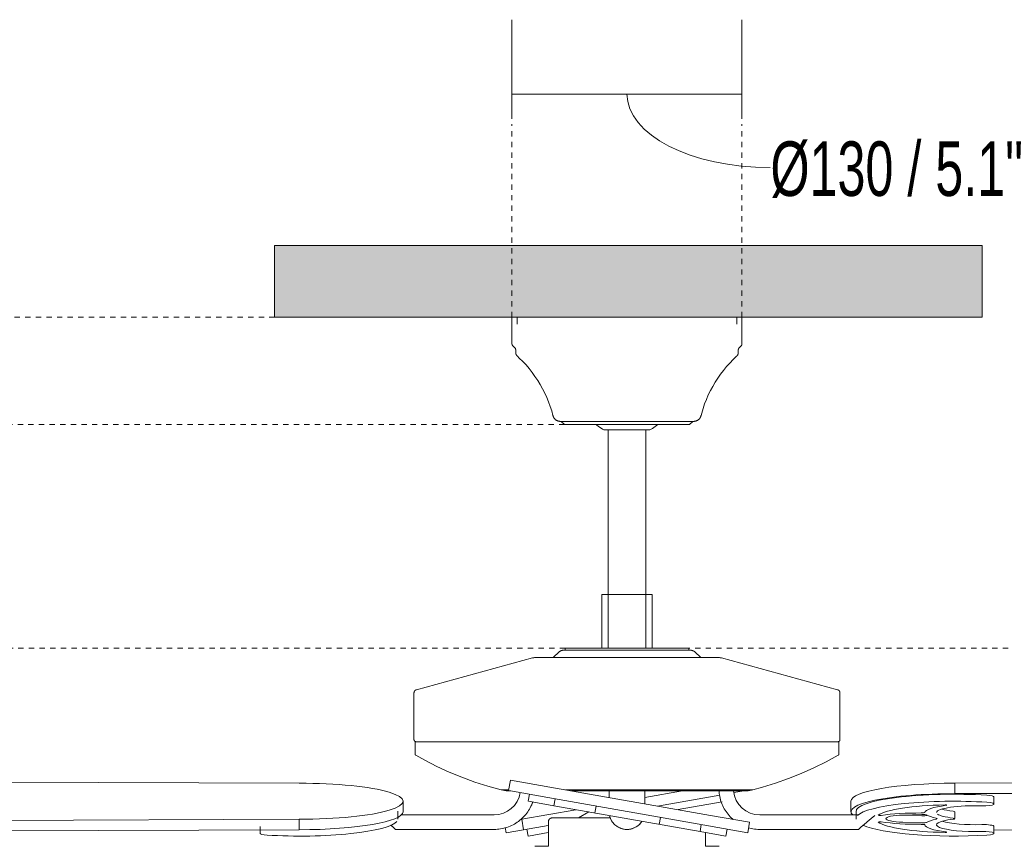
# Model space of a CAD drawing. Header units: millimetres. Extents: x 5694 to 11022, y -2894 to 7544.
# Tile 31 of 33: x 6251 to 6807, y 1701 to 2168. Entities that reach past the tile are written whole.
import ezdxf

# ---------------------------------------------------------------- set-up
doc = ezdxf.new("R2010")
doc.units = ezdxf.units.MM
doc.linetypes.add('Dash', pattern=[6, 3, -3])
doc.layers.add('A-ANNO-DIMS', color=7, linetype='Dash', lineweight=9, true_color=0xd2d2d2)
for name, color, linetype, lineweight in [('A-ANNO-DIMS-14', 7, 'Continuous', 9), ('A-CLNG', 7, 'Continuous', 9), ('E-LITE-EQPM', 7, 'Continuous', 20)]:
    doc.layers.add(name, color=color, linetype=linetype, lineweight=lineweight)
doc.styles.add('Arial Narrow', font='ARIALN.TTF', dxfattribs={"height": 30.8})
doc.dimstyles.new('FARO_-_2_2mm_Arial_Narrow_mm_Inch_Left', dxfattribs={"dimscale": 304.8, "dimtxt": 31.521674, "dimasz": 0, "dimexe": 0.137795, "dimexo": 0.0625, "dimgap": 0.022966, "dimtad": 1, "dimdec": 0, "dimzin": 0, "dimdsep": 46, "dimtxsty": 'Arial Narrow', "dimblk1": 'NONE', "dimblk2": 'NONE', "dimsah": 1, "dimcen": 0.09, "dimadec": 0, "dimazin": 0, "dimtfac": 1, "dimtdec": 4, "dimtix": 1, "dimtmove": 1, "dimatfit": 3, "dimfxl": 0.045932, "dimfxlon": 1, "dimtvp": 1, "dimtolj": 1, "dimtzin": 0, "dimarcsym": 2})

# ---------------------------------------------------------------- blocks, each defined once
blk = doc.blocks.new('33711 - 33711 YAKARTA Old gold ceiling fan-527636-Alzado_PDF')
at = {"layer": 'E-LITE-EQPM'}
for p, q in [((6529.11, 2000), (6529.11, 1984.84)), ((6532.11, 2000), (6532.11, 1996)), ((6656.11, 1996), (6656.11, 2000)), ((6659.11, 1984.84), (6659.11, 2000)), ((6529.48, 1983.95), (6530.7, 1982.72)), ((6531.2, 1981.52), (6531.2, 1980.04)), ((6657.02, 1980.04), (6657.02, 1981.52)), ((6657.52, 1982.72), (6658.74, 1983.95)), ((6556.99, 1941.1), (6558.73, 1939.36)), ((6558.73, 1939.36), (6629.48, 1939.36)), ((6629.48, 1939.36), (6631.23, 1941.1)), ((6581.11, 1936.3), (6607.11, 1936.3)), ((6583.48, 1936.3), (6583.48, 1812.89)), ((6604.74, 1812.89), (6604.74, 1936.3)), ((6579.9, 1843.31), (6579.9, 1812.89)), ((6608.31, 1843.31), (6579.9, 1843.31)), ((6608.31, 1812.89), (6608.31, 1843.31)), ((6555.68, 1810.77), (6552.33, 1807.73)), ((6559.24, 1812.89), (6559.24, 1811.74)), ((6559.24, 1812.89), (6628.98, 1812.89)), ((6628.98, 1811.74), (6628.98, 1812.89)), ((6635.89, 1807.73), (6632.54, 1810.77)), ((6540.75, 1807.38), (6475.09, 1789.44)), ((6713.13, 1789.44), (6647.47, 1807.38)), ((6473.72, 1787.66), (6473.72, 1761.27)), ((6714.5, 1761.27), (6714.5, 1787.66)), ((6474.3, 1760.09), (6474.3, 1753.25)), ((6474.3, 1760.09), (6713.92, 1760.09)), ((6713.92, 1753.25), (6713.92, 1760.09)), ((6408.82, 1736.63), (5963.5, 1738.35)), ((6528.26, 1738.35), (6527.22, 1732.45)), ((6528.27, 1738.35), (6550.44, 1734.44)), ((6779.4, 1736.63), (7224.72, 1738.35)), ((6779.4, 1730.72), (6779.4, 1736.63)), ((6522.94, 1732.86), (6527.17, 1732.86)), ((6549.4, 1728.54), (6527.23, 1732.44)), ((6528.25, 1732.25), (6527.51, 1732.25)), ((6527.51, 1732.25), (6528.08, 1732.25)), ((6550.44, 1734.44), (6641.25, 1718.43)), ((6559.4, 1732.86), (6665.28, 1732.86)), ((6660.71, 1732.25), (6562.82, 1732.25)), ((6584.11, 1732.24), (6584.11, 1728.46)), ((6604.11, 1724.91), (6604.11, 1732.24)), ((6604.13, 1728.51), (6625.41, 1732.26)), ((6660.14, 1732.29), (6654.54, 1731.31)), ((6660.14, 1732.25), (6660.71, 1732.25)), ((7224.72, 1732.44), (6779.4, 1730.72)), ((6467.51, 1720.53), (6467.51, 1726.44)), ((6538.95, 1730.38), (6538.25, 1726.44)), ((6541.42, 1725.88), (6538.39, 1726.42)), ((6541.42, 1725.88), (6552.83, 1723.87)), ((6640.21, 1712.52), (6549.4, 1728.54)), ((6552.83, 1723.87), (6553.52, 1727.81)), ((6646.52, 1729.89), (6611.42, 1723.7)), ((6647.88, 1726.07), (6623.08, 1721.7)), ((6720.71, 1726.44), (6720.71, 1720.53)), ((6801.54, 1724.91), (6801.54, 1728.84)), ((6464.59, 1716.83), (6464.59, 1720.77)), ((6464.59, 1716.35), (6464.59, 1720.29)), ((6534.58, 1716.25), (6565.27, 1721.66)), ((6552.72, 1723.89), (6592.44, 1716.88)), ((6572.62, 1720.38), (6566.75, 1717.05)), ((6576.6, 1723.74), (6575.9, 1719.8)), ((6723.63, 1720.77), (6723.63, 1716.83)), ((6723.63, 1720.29), (6723.63, 1716.35)), ((6723.65, 1718.67), (6723.65, 1720.53)), ((6779.33, 1716.59), (6779.33, 1720.53)), ((5963.5, 1714.52), (6408.82, 1716.25)), ((6408.82, 1710.34), (6408.82, 1716.25)), ((6466.4, 1718.67), (6518.99, 1718.67)), ((6533.91, 1716.13), (6534.58, 1716.25)), ((6534.58, 1716.25), (6535.62, 1710.34)), ((6535.62, 1710.34), (6534.58, 1716.25)), ((6549.67, 1714.81), (6549.67, 1700.97)), ((6595.78, 1716.3), (6592.44, 1716.88)), ((6635.5, 1709.29), (6595.78, 1716.3)), ((6602.53, 1714.94), (6602.38, 1714.73)), ((6612.32, 1713.38), (6613.01, 1717.32)), ((6641.25, 1718.43), (6663.42, 1714.52)), ((6662.39, 1708.61), (6663.43, 1714.52)), ((6669.23, 1718.67), (6724.64, 1718.67)), ((6750.1, 1718.61), (6760.81, 1718.95)), ((6750.1, 1718.5), (6760.81, 1718.17)), ((6750.1, 1714.57), (6760.81, 1714.23)), ((6408.82, 1710.34), (5963.5, 1708.61)), ((6386.68, 1712.21), (6386.68, 1708.27)), ((6463.34, 1710.5), (6518.99, 1710.5)), ((6525.32, 1711.52), (6525.83, 1708.61)), ((6535.62, 1710.34), (6525.84, 1708.61)), ((6549.6, 1712.8), (6535.62, 1710.34)), ((6537.56, 1710.68), (6538.25, 1706.74)), ((6549.56, 1708.73), (6538.52, 1706.79)), ((6636.09, 1713.25), (6635.39, 1709.31)), ((6646.8, 1707.3), (6635.39, 1709.31)), ((6638.55, 1700.97), (6638.55, 1708.76)), ((6662.38, 1708.61), (6640.21, 1712.52)), ((6649.97, 1706.74), (6650.66, 1710.68)), ((6669.23, 1710.5), (6724.88, 1710.5)), ((6801.54, 1708.27), (6801.54, 1712.21)), ((6801.54, 1710.25), (7224.72, 1708.61)), ((6649.83, 1706.76), (6646.8, 1707.3)), ((6549.67, 1700.97), (6542.02, 1700.97)), ((6646.2, 1700.97), (6638.55, 1700.97))]:
    blk.add_line(p, q, dxfattribs=at)
at = {"layer": 'E-LITE-EQPM', "flags": 128}
for points in [[(6529.48, 1983.95), (6529.44, 1983.98), (6529.41, 1984.02), (6529.38, 1984.06), (6529.35, 1984.1), (6529.32, 1984.14), (6529.29, 1984.18), (6529.27, 1984.23), (6529.24, 1984.27), (6529.22, 1984.32), (6529.2, 1984.36), (6529.18, 1984.41), (6529.17, 1984.46), (6529.15, 1984.51), (6529.14, 1984.56), (6529.13, 1984.61), (6529.12, 1984.66), (6529.12, 1984.71), (6529.11, 1984.76), (6529.11, 1984.81), (6529.11, 1984.84)], [(6531.2, 1981.52), (6531.2, 1981.59), (6531.19, 1981.66), (6531.19, 1981.72), (6531.18, 1981.79), (6531.17, 1981.86), (6531.15, 1981.92), (6531.13, 1981.99), (6531.11, 1982.06), (6531.09, 1982.12), (6531.07, 1982.18), (6531.04, 1982.25), (6531.01, 1982.31), (6530.97, 1982.37), (6530.94, 1982.42), (6530.9, 1982.48), (6530.86, 1982.54), (6530.82, 1982.59), (6530.78, 1982.64), (6530.73, 1982.69), (6530.7, 1982.72)], [(6657.52, 1982.72), (6657.47, 1982.68), (6657.42, 1982.62), (6657.38, 1982.57), (6657.34, 1982.52), (6657.3, 1982.46), (6657.27, 1982.4), (6657.23, 1982.34), (6657.2, 1982.28), (6657.17, 1982.22), (6657.14, 1982.16), (6657.12, 1982.1), (6657.1, 1982.03), (6657.08, 1981.97), (6657.06, 1981.9), (6657.05, 1981.83), (6657.04, 1981.77), (6657.03, 1981.7), (6657.02, 1981.63), (6657.02, 1981.56), (6657.02, 1981.52)], [(6659.11, 1984.84), (6659.11, 1984.79), (6659.11, 1984.74), (6659.1, 1984.69), (6659.09, 1984.64), (6659.08, 1984.59), (6659.07, 1984.54), (6659.06, 1984.49), (6659.04, 1984.44), (6659.03, 1984.39), (6659.01, 1984.35), (6658.99, 1984.3), (6658.97, 1984.26), (6658.94, 1984.21), (6658.92, 1984.17), (6658.89, 1984.13), (6658.86, 1984.09), (6658.83, 1984.05), (6658.8, 1984.01), (6658.76, 1983.97), (6658.74, 1983.95)], [(6532.15, 1977.89), (6532.06, 1977.97), (6531.98, 1978.05), (6531.9, 1978.14), (6531.83, 1978.23), (6531.76, 1978.32), (6531.69, 1978.42), (6531.63, 1978.52), (6531.57, 1978.62), (6531.52, 1978.72), (6531.47, 1978.82), (6531.42, 1978.93), (6531.38, 1979.04), (6531.34, 1979.15), (6531.31, 1979.26), (6531.28, 1979.37), (6531.25, 1979.49), (6531.23, 1979.6), (6531.22, 1979.72), (6531.21, 1979.83), (6531.2, 1979.95), (6531.2, 1980.04)], [(6552.26, 1944.33), (6551.54, 1946.96), (6550.71, 1949.56), (6549.78, 1952.12), (6548.74, 1954.64), (6547.61, 1957.12), (6546.37, 1959.56), (6545.05, 1961.94), (6543.62, 1964.27), (6542.11, 1966.54), (6540.5, 1968.74), (6538.81, 1970.88), (6537.03, 1972.95), (6535.18, 1974.95), (6533.24, 1976.87), (6532.15, 1977.89)], [(6656.07, 1977.89), (6654.09, 1976.01), (6652.19, 1974.06), (6650.37, 1972.02), (6648.63, 1969.92), (6646.98, 1967.75), (6645.42, 1965.52), (6643.94, 1963.22), (6642.56, 1960.87), (6641.27, 1958.46), (6640.08, 1956.01), (6639, 1953.51), (6638.01, 1950.96), (6637.12, 1948.38), (6636.34, 1945.77), (6635.95, 1944.33)], [(6657.02, 1980.04), (6657.02, 1979.92), (6657.01, 1979.81), (6657, 1979.69), (6656.98, 1979.58), (6656.96, 1979.46), (6656.93, 1979.35), (6656.9, 1979.24), (6656.87, 1979.12), (6656.83, 1979.01), (6656.79, 1978.91), (6656.74, 1978.8), (6656.69, 1978.7), (6656.63, 1978.59), (6656.57, 1978.49), (6656.51, 1978.4), (6656.44, 1978.3), (6656.37, 1978.21), (6656.3, 1978.12), (6656.22, 1978.04), (6656.14, 1977.95), (6656.07, 1977.89)], [(6556.42, 1941.1), (6556.25, 1941.1), (6556.07, 1941.11), (6555.9, 1941.13), (6555.73, 1941.15), (6555.57, 1941.18), (6555.4, 1941.22), (6555.23, 1941.27), (6555.07, 1941.32), (6554.91, 1941.37), (6554.75, 1941.44), (6554.59, 1941.51), (6554.44, 1941.58), (6554.29, 1941.67), (6554.14, 1941.75), (6554, 1941.85), (6553.86, 1941.95), (6553.72, 1942.05), (6553.59, 1942.16), (6553.47, 1942.28), (6553.34, 1942.4), (6553.23, 1942.52), (6553.11, 1942.65), (6553.01, 1942.79), (6552.91, 1942.93), (6552.81, 1943.07), (6552.72, 1943.21), (6552.64, 1943.36), (6552.56, 1943.52), (6552.49, 1943.67), (6552.42, 1943.83), (6552.36, 1943.99), (6552.31, 1944.15), (6552.27, 1944.32), (6552.26, 1944.33)], [(6635.95, 1944.33), (6635.91, 1944.16), (6635.86, 1944), (6635.8, 1943.84), (6635.73, 1943.68), (6635.66, 1943.52), (6635.58, 1943.37), (6635.5, 1943.22), (6635.41, 1943.07), (6635.32, 1942.93), (6635.21, 1942.79), (6635.11, 1942.66), (6635, 1942.53), (6634.88, 1942.4), (6634.76, 1942.28), (6634.63, 1942.17), (6634.5, 1942.06), (6634.37, 1941.95), (6634.23, 1941.85), (6634.08, 1941.76), (6633.94, 1941.67), (6633.79, 1941.59), (6633.63, 1941.51), (6633.48, 1941.44), (6633.32, 1941.38), (6633.16, 1941.32), (6632.99, 1941.27), (6632.83, 1941.22), (6632.66, 1941.19), (6632.49, 1941.16), (6632.32, 1941.13), (6632.15, 1941.11), (6631.98, 1941.1), (6631.81, 1941.1), (6631.8, 1941.1)], [(6556.42, 1941.1), (6556.45, 1941.1), (6556.54, 1941.1), (6556.69, 1941.1), (6556.9, 1941.1), (6557.17, 1941.1), (6557.5, 1941.1), (6557.88, 1941.1), (6558.33, 1941.1), (6558.83, 1941.1), (6559.39, 1941.1), (6560.01, 1941.1), (6560.68, 1941.1), (6561.4, 1941.1), (6562.17, 1941.1), (6563, 1941.1), (6563.88, 1941.1), (6564.8, 1941.1), (6565.77, 1941.1), (6566.79, 1941.1), (6567.85, 1941.1), (6568.95, 1941.1), (6570.09, 1941.1), (6571.27, 1941.1), (6572.49, 1941.1), (6573.74, 1941.1), (6575.03, 1941.1), (6576.34, 1941.1), (6577.69, 1941.1), (6579.06, 1941.1), (6580.45, 1941.1), (6581.87, 1941.1), (6583.3, 1941.1), (6584.75, 1941.1), (6586.22, 1941.1), (6587.7, 1941.1), (6589.19, 1941.1), (6590.69, 1941.1), (6592.2, 1941.1), (6593.7, 1941.1), (6595.21, 1941.1), (6596.72, 1941.1), (6598.22, 1941.1), (6599.71, 1941.1), (6601.2, 1941.1), (6602.67, 1941.1), (6604.13, 1941.1), (6605.58, 1941.1), (6607.01, 1941.1), (6608.41, 1941.1), (6609.79, 1941.1), (6611.15, 1941.1), (6612.48, 1941.1), (6613.78, 1941.1), (6615.05, 1941.1), (6616.29, 1941.1), (6617.49, 1941.1), (6618.66, 1941.1), (6619.78, 1941.1), (6620.86, 1941.1), (6621.9, 1941.1), (6622.9, 1941.1), (6623.85, 1941.1), (6624.75, 1941.1), (6625.6, 1941.1), (6626.41, 1941.1), (6627.16, 1941.1), (6627.86, 1941.1), (6628.5, 1941.1), (6629.09, 1941.1), (6629.62, 1941.1), (6630.1, 1941.1), (6630.52, 1941.1), (6630.88, 1941.1), (6631.18, 1941.1), (6631.42, 1941.1), (6631.61, 1941.1), (6631.73, 1941.1), (6631.79, 1941.1), (6631.8, 1941.1)], [(6559.13, 1941.1), (6558.59, 1941.1), (6558.12, 1941.1), (6557.7, 1941.1), (6557.34, 1941.1), (6557.04, 1941.1), (6556.79, 1941.1), (6556.61, 1941.1), (6556.49, 1941.1), (6556.43, 1941.1), (6556.42, 1941.1)], [(6581.11, 1936.3), (6580.27, 1936.78), (6579.45, 1937.29), (6578.66, 1937.83), (6577.88, 1938.41), (6577.13, 1939.02), (6576.75, 1939.36)], [(6611.48, 1939.36), (6610.85, 1938.82), (6610.09, 1938.23), (6609.31, 1937.66), (6608.51, 1937.13), (6607.68, 1936.62), (6607.11, 1936.3)], [(6631.8, 1941.1), (6631.77, 1941.1), (6631.68, 1941.1), (6631.53, 1941.1), (6631.32, 1941.1), (6631.05, 1941.1), (6630.72, 1941.1), (6630.33, 1941.1), (6629.89, 1941.1), (6629.39, 1941.1), (6629.06, 1941.1)], [(6555.68, 1810.77), (6555.79, 1810.87), (6555.91, 1810.97), (6556.03, 1811.05), (6556.15, 1811.14), (6556.28, 1811.22), (6556.41, 1811.29), (6556.54, 1811.36), (6556.67, 1811.42), (6556.81, 1811.48), (6556.95, 1811.53), (6557.09, 1811.58), (6557.24, 1811.62), (6557.38, 1811.66), (6557.53, 1811.69), (6557.67, 1811.71), (6557.82, 1811.73), (6557.97, 1811.74), (6558.12, 1811.74), (6558.19, 1811.74)], [(6630.03, 1811.74), (6630, 1811.74), (6629.92, 1811.74), (6629.77, 1811.74), (6629.57, 1811.74), (6629.32, 1811.74), (6629, 1811.74), (6628.63, 1811.74), (6628.21, 1811.74), (6627.73, 1811.74), (6627.2, 1811.74), (6626.61, 1811.74), (6625.97, 1811.74), (6625.28, 1811.74), (6624.55, 1811.74), (6623.76, 1811.74), (6622.92, 1811.74), (6622.04, 1811.74), (6621.12, 1811.74), (6620.15, 1811.74), (6619.14, 1811.74), (6618.09, 1811.74), (6617, 1811.74), (6615.87, 1811.74), (6614.71, 1811.74), (6613.52, 1811.74), (6612.29, 1811.74), (6611.04, 1811.74), (6609.76, 1811.74), (6608.45, 1811.74), (6607.13, 1811.74), (6605.78, 1811.74), (6604.41, 1811.74), (6603.02, 1811.74), (6601.63, 1811.74), (6600.21, 1811.74), (6598.79, 1811.74), (6597.37, 1811.74), (6595.93, 1811.74), (6594.5, 1811.74), (6593.06, 1811.74), (6591.63, 1811.74), (6590.19, 1811.74), (6588.77, 1811.74), (6587.35, 1811.74), (6585.95, 1811.74), (6584.55, 1811.74), (6583.18, 1811.74), (6581.82, 1811.74), (6580.48, 1811.74), (6579.16, 1811.74), (6577.87, 1811.74), (6576.6, 1811.74), (6575.36, 1811.74), (6574.15, 1811.74), (6572.97, 1811.74), (6571.82, 1811.74), (6570.71, 1811.74), (6569.64, 1811.74), (6568.61, 1811.74), (6567.62, 1811.74), (6566.67, 1811.74), (6565.77, 1811.74), (6564.91, 1811.74), (6564.09, 1811.74), (6563.33, 1811.74), (6562.61, 1811.74), (6561.95, 1811.74), (6561.33, 1811.74), (6560.77, 1811.74), (6560.26, 1811.74), (6559.81, 1811.74), (6559.41, 1811.74), (6559.06, 1811.74), (6558.78, 1811.74), (6558.55, 1811.74), (6558.37, 1811.74), (6558.25, 1811.74), (6558.19, 1811.74), (6558.19, 1811.74)], [(6558.19, 1811.74), (6558.21, 1811.74), (6558.3, 1811.74), (6558.44, 1811.74), (6558.64, 1811.74), (6558.9, 1811.74), (6559.22, 1811.74), (6559.58, 1811.74), (6560.01, 1811.74), (6560.49, 1811.74), (6560.71, 1811.74)], [(6627.45, 1811.74), (6627.96, 1811.74), (6628.41, 1811.74), (6628.81, 1811.74), (6629.15, 1811.74), (6629.44, 1811.74), (6629.67, 1811.74), (6629.85, 1811.74), (6629.96, 1811.74), (6630.02, 1811.74), (6630.03, 1811.74)], [(6630.03, 1811.74), (6630.18, 1811.74), (6630.33, 1811.73), (6630.48, 1811.72), (6630.63, 1811.7), (6630.77, 1811.67), (6630.92, 1811.64), (6631.06, 1811.6), (6631.2, 1811.55), (6631.35, 1811.5), (6631.48, 1811.45), (6631.62, 1811.39), (6631.75, 1811.32), (6631.88, 1811.25), (6632.01, 1811.17), (6632.14, 1811.09), (6632.26, 1811.01), (6632.38, 1810.91), (6632.49, 1810.82), (6632.54, 1810.77)], [(6540.75, 1807.38), (6541.13, 1807.48), (6541.52, 1807.56), (6541.91, 1807.62), (6542.29, 1807.67), (6542.69, 1807.7), (6543.08, 1807.72), (6543.34, 1807.73)], [(6644.88, 1807.73), (6644.84, 1807.73), (6644.72, 1807.73), (6644.51, 1807.73), (6644.23, 1807.73), (6643.87, 1807.73), (6643.42, 1807.73), (6642.9, 1807.73), (6642.3, 1807.73), (6641.62, 1807.73), (6640.87, 1807.73), (6640.04, 1807.73), (6639.14, 1807.73), (6638.17, 1807.73), (6637.12, 1807.73), (6636.01, 1807.73), (6634.83, 1807.73), (6633.59, 1807.73), (6632.28, 1807.73), (6630.91, 1807.73), (6629.48, 1807.73), (6628, 1807.73), (6626.46, 1807.73), (6624.87, 1807.73), (6623.23, 1807.73), (6621.54, 1807.73), (6619.81, 1807.73), (6618.04, 1807.73), (6616.23, 1807.73), (6614.38, 1807.73), (6612.51, 1807.73), (6610.6, 1807.73), (6608.67, 1807.73), (6606.71, 1807.73), (6604.73, 1807.73), (6602.74, 1807.73), (6600.73, 1807.73), (6598.71, 1807.73), (6596.69, 1807.73), (6594.66, 1807.73), (6592.63, 1807.73), (6590.6, 1807.73), (6588.58, 1807.73), (6586.56, 1807.73), (6584.56, 1807.73), (6582.57, 1807.73), (6580.61, 1807.73), (6578.66, 1807.73), (6576.74, 1807.73), (6574.84, 1807.73), (6572.98, 1807.73), (6571.15, 1807.73), (6569.36, 1807.73), (6567.61, 1807.73), (6565.9, 1807.73), (6564.23, 1807.73), (6562.61, 1807.73), (6561.05, 1807.73), (6559.53, 1807.73), (6558.07, 1807.73), (6556.67, 1807.73), (6555.33, 1807.73), (6554.05, 1807.73), (6552.84, 1807.73), (6551.69, 1807.73), (6550.61, 1807.73), (6549.59, 1807.73), (6548.65, 1807.73), (6547.79, 1807.73), (6546.99, 1807.73), (6546.27, 1807.73), (6545.63, 1807.73), (6545.07, 1807.73), (6544.58, 1807.73), (6544.17, 1807.73), (6543.85, 1807.73), (6543.6, 1807.73), (6543.44, 1807.73), (6543.35, 1807.73), (6543.34, 1807.73)], [(6543.34, 1807.73), (6543.38, 1807.73), (6543.5, 1807.73), (6543.71, 1807.73), (6543.99, 1807.73), (6544.35, 1807.73), (6544.8, 1807.73), (6545.32, 1807.73), (6545.92, 1807.73), (6546.59, 1807.73), (6547.35, 1807.73)], [(6640.88, 1807.73), (6641.23, 1807.73), (6641.94, 1807.73), (6642.59, 1807.73), (6643.15, 1807.73), (6643.64, 1807.73), (6644.04, 1807.73), (6644.37, 1807.73), (6644.62, 1807.73), (6644.78, 1807.73), (6644.87, 1807.73), (6644.88, 1807.73)], [(6644.88, 1807.73), (6645.27, 1807.72), (6645.66, 1807.69), (6646.05, 1807.66), (6646.44, 1807.6), (6646.83, 1807.53), (6647.21, 1807.44), (6647.47, 1807.38)], [(6473.72, 1787.66), (6473.72, 1787.73), (6473.73, 1787.81), (6473.74, 1787.88), (6473.75, 1787.95), (6473.76, 1788.02), (6473.78, 1788.1), (6473.79, 1788.17), (6473.82, 1788.24), (6473.84, 1788.31), (6473.87, 1788.38), (6473.9, 1788.45), (6473.93, 1788.51), (6473.97, 1788.58), (6474.01, 1788.64), (6474.05, 1788.7), (6474.09, 1788.76), (6474.13, 1788.82), (6474.18, 1788.88), (6474.23, 1788.93), (6474.28, 1788.99), (6474.34, 1789.04), (6474.39, 1789.08), (6474.45, 1789.13), (6474.51, 1789.17), (6474.57, 1789.21), (6474.64, 1789.25), (6474.7, 1789.29), (6474.77, 1789.32), (6474.83, 1789.35), (6474.9, 1789.38), (6474.97, 1789.41), (6475.04, 1789.43), (6475.09, 1789.44)], [(6713.13, 1789.44), (6713.2, 1789.42), (6713.27, 1789.4), (6713.34, 1789.37), (6713.41, 1789.34), (6713.48, 1789.31), (6713.54, 1789.28), (6713.61, 1789.24), (6713.67, 1789.2), (6713.73, 1789.16), (6713.79, 1789.11), (6713.85, 1789.07), (6713.9, 1789.02), (6713.95, 1788.96), (6714.01, 1788.91), (6714.06, 1788.86), (6714.1, 1788.8), (6714.15, 1788.74), (6714.19, 1788.68), (6714.23, 1788.62), (6714.27, 1788.55), (6714.3, 1788.49), (6714.33, 1788.42), (6714.36, 1788.35), (6714.39, 1788.28), (6714.41, 1788.21), (6714.43, 1788.14), (6714.45, 1788.07), (6714.46, 1788), (6714.48, 1787.92), (6714.49, 1787.85), (6714.49, 1787.78), (6714.49, 1787.7), (6714.5, 1787.66)], [(6474.9, 1760.09), (6474.85, 1760.09), (6474.81, 1760.09), (6474.76, 1760.1), (6474.71, 1760.1), (6474.67, 1760.11), (6474.62, 1760.12), (6474.58, 1760.13), (6474.53, 1760.15), (6474.49, 1760.16), (6474.44, 1760.18), (6474.4, 1760.2), (6474.36, 1760.22), (6474.32, 1760.24), (6474.28, 1760.27), (6474.24, 1760.29), (6474.2, 1760.32), (6474.16, 1760.35), (6474.12, 1760.38), (6474.09, 1760.41), (6474.06, 1760.45), (6474.02, 1760.48), (6473.99, 1760.52), (6473.96, 1760.55), (6473.94, 1760.59), (6473.91, 1760.63), (6473.89, 1760.67), (6473.86, 1760.71), (6473.84, 1760.75), (6473.82, 1760.8), (6473.8, 1760.84), (6473.79, 1760.88), (6473.77, 1760.93), (6473.76, 1760.97), (6473.75, 1761.02), (6473.74, 1761.07), (6473.73, 1761.11), (6473.73, 1761.16), (6473.72, 1761.21), (6473.72, 1761.25), (6473.72, 1761.27)], [(6474.9, 1760.09), (6475, 1760.09), (6475.28, 1760.09), (6475.76, 1760.09), (6476.42, 1760.09), (6477.28, 1760.09), (6478.32, 1760.09), (6479.54, 1760.09), (6480.95, 1760.09), (6482.54, 1760.09), (6484.31, 1760.09), (6486.26, 1760.09), (6488.37, 1760.09), (6490.66, 1760.09), (6493.11, 1760.09), (6495.72, 1760.09), (6498.49, 1760.09), (6501.42, 1760.09), (6504.49, 1760.09), (6507.7, 1760.09), (6511.06, 1760.09), (6514.54, 1760.09), (6518.16, 1760.09), (6521.89, 1760.09), (6525.74, 1760.09), (6529.7, 1760.09), (6533.76, 1760.09), (6537.92, 1760.09), (6542.17, 1760.09), (6546.5, 1760.09), (6550.91, 1760.09), (6555.39, 1760.09), (6559.93, 1760.09), (6564.52, 1760.09), (6569.17, 1760.09), (6573.85, 1760.09), (6578.56, 1760.09), (6583.3, 1760.09), (6588.06, 1760.09), (6592.82, 1760.09), (6597.59, 1760.09), (6602.35, 1760.09), (6607.1, 1760.09), (6611.83, 1760.09), (6616.53, 1760.09), (6621.19, 1760.09), (6625.81, 1760.09), (6630.38, 1760.09), (6634.9, 1760.09), (6639.34, 1760.09), (6643.72, 1760.09), (6648.01, 1760.09), (6652.22, 1760.09), (6656.34, 1760.09), (6660.35, 1760.09), (6664.26, 1760.09), (6668.06, 1760.09), (6671.74, 1760.09), (6675.3, 1760.09), (6678.72, 1760.09), (6682.01, 1760.09), (6685.16, 1760.09), (6688.17, 1760.09), (6691.02, 1760.09), (6693.72, 1760.09), (6696.26, 1760.09), (6698.63, 1760.09), (6700.84, 1760.09), (6702.88, 1760.09), (6704.74, 1760.09), (6706.43, 1760.09), (6707.94, 1760.09), (6709.26, 1760.09), (6710.4, 1760.09), (6711.36, 1760.09), (6712.12, 1760.09), (6712.7, 1760.09), (6713.09, 1760.09), (6713.29, 1760.09), (6713.32, 1760.09)], [(6476.09, 1760.09), (6475.52, 1760.09), (6475.13, 1760.09), (6474.93, 1760.09), (6474.9, 1760.09)], [(6713.32, 1760.09), (6713.22, 1760.09), (6712.94, 1760.09), (6712.46, 1760.09), (6712.01, 1760.09)], [(6714.5, 1761.27), (6714.49, 1761.22), (6714.49, 1761.17), (6714.49, 1761.13), (6714.48, 1761.08), (6714.47, 1761.03), (6714.46, 1760.99), (6714.45, 1760.94), (6714.44, 1760.9), (6714.42, 1760.85), (6714.4, 1760.81), (6714.38, 1760.77), (6714.36, 1760.72), (6714.34, 1760.68), (6714.32, 1760.64), (6714.29, 1760.6), (6714.26, 1760.56), (6714.23, 1760.53), (6714.2, 1760.49), (6714.17, 1760.46), (6714.14, 1760.42), (6714.1, 1760.39), (6714.07, 1760.36), (6714.03, 1760.33), (6713.99, 1760.3), (6713.95, 1760.28), (6713.91, 1760.25), (6713.87, 1760.23), (6713.83, 1760.21), (6713.79, 1760.19), (6713.74, 1760.17), (6713.7, 1760.15), (6713.65, 1760.14), (6713.61, 1760.13), (6713.56, 1760.11), (6713.52, 1760.11), (6713.47, 1760.1), (6713.42, 1760.09), (6713.38, 1760.09), (6713.33, 1760.09), (6713.32, 1760.09)], [(6474.8, 1752.38), (6474.77, 1752.4), (6474.74, 1752.42), (6474.7, 1752.44), (6474.67, 1752.47), (6474.64, 1752.5), (6474.61, 1752.52), (6474.58, 1752.55), (6474.55, 1752.58), (6474.53, 1752.61), (6474.5, 1752.64), (6474.48, 1752.67), (6474.46, 1752.71), (6474.44, 1752.74), (6474.42, 1752.78), (6474.4, 1752.81), (6474.38, 1752.85), (6474.37, 1752.89), (6474.35, 1752.93), (6474.34, 1752.96), (6474.33, 1753), (6474.32, 1753.04), (6474.31, 1753.08), (6474.31, 1753.12), (6474.3, 1753.16), (6474.3, 1753.2), (6474.3, 1753.24), (6474.3, 1753.25)], [(6713.92, 1753.25), (6713.92, 1753.21), (6713.92, 1753.17), (6713.91, 1753.13), (6713.91, 1753.09), (6713.9, 1753.05), (6713.89, 1753.01), (6713.88, 1752.97), (6713.87, 1752.94), (6713.86, 1752.9), (6713.84, 1752.86), (6713.83, 1752.82), (6713.81, 1752.79), (6713.79, 1752.75), (6713.77, 1752.72), (6713.75, 1752.68), (6713.72, 1752.65), (6713.7, 1752.62), (6713.67, 1752.59), (6713.64, 1752.56), (6713.62, 1752.53), (6713.59, 1752.5), (6713.56, 1752.48), (6713.52, 1752.45), (6713.49, 1752.43), (6713.46, 1752.4), (6713.42, 1752.38), (6713.41, 1752.38)], [(6522.94, 1732.86), (6515.48, 1734.93), (6508.11, 1737.29), (6500.84, 1739.95), (6493.69, 1742.9), (6486.65, 1746.13), (6479.76, 1749.64), (6474.8, 1752.38)], [(6713.41, 1752.38), (6706.62, 1748.67), (6699.69, 1745.23), (6692.62, 1742.08), (6685.43, 1739.21), (6678.14, 1736.63), (6670.74, 1734.34), (6665.28, 1732.86)], [(6527.51, 1732.25), (6526.63, 1732.29), (6525.76, 1732.37), (6524.89, 1732.48), (6524.02, 1732.63), (6523.17, 1732.81), (6522.94, 1732.86)], [(6646.1, 1732.28), (6646.13, 1731.82), (6646.22, 1730.9), (6646.35, 1729.98), (6646.52, 1729.07), (6646.72, 1728.16), (6646.96, 1727.27), (6647.23, 1726.38), (6647.54, 1725.51), (6647.89, 1724.65), (6648.26, 1723.8), (6648.67, 1722.97), (6649.12, 1722.16), (6649.6, 1721.36), (6650.1, 1720.59), (6650.64, 1719.83), (6651.21, 1719.1), (6651.81, 1718.39), (6652.43, 1717.71), (6653.08, 1717.05), (6653.76, 1716.42), (6654.04, 1716.18)], [(6665.28, 1732.86), (6664.42, 1732.67), (6663.56, 1732.52), (6662.69, 1732.4), (6661.82, 1732.31), (6660.94, 1732.26), (6660.71, 1732.25)], [(6518.99, 1710.5), (6519.92, 1710.52), (6520.84, 1710.57), (6521.76, 1710.67), (6522.68, 1710.79), (6523.59, 1710.96), (6524.5, 1711.16), (6525.39, 1711.4), (6526.28, 1711.68), (6527.15, 1711.98), (6528.01, 1712.33), (6528.86, 1712.71), (6529.69, 1713.12), (6530.5, 1713.56), (6531.3, 1714.04), (6532.07, 1714.55), (6532.83, 1715.08), (6533.56, 1715.65), (6534.27, 1716.25), (6534.95, 1716.88), (6535.61, 1717.53), (6536.24, 1718.2), (6536.85, 1718.91), (6537.43, 1719.63), (6537.97, 1720.38), (6538.49, 1721.15), (6538.97, 1721.94), (6539.43, 1722.75), (6539.85, 1723.58), (6540.23, 1724.42), (6540.59, 1725.28), (6540.85, 1725.98)], [(6549.67, 1714.81), (6549.67, 1714.9), (6549.68, 1714.99), (6549.69, 1715.08), (6549.7, 1715.17), (6549.72, 1715.25), (6549.74, 1715.34), (6549.76, 1715.43), (6549.79, 1715.51), (6549.82, 1715.6), (6549.85, 1715.68), (6549.89, 1715.76), (6549.93, 1715.84), (6549.97, 1715.92), (6550.01, 1716), (6550.06, 1716.07), (6550.12, 1716.15), (6550.17, 1716.22), (6550.23, 1716.29), (6550.29, 1716.35), (6550.35, 1716.42), (6550.42, 1716.48), (6550.49, 1716.54), (6550.56, 1716.59), (6550.63, 1716.65), (6550.7, 1716.7), (6550.78, 1716.74), (6550.86, 1716.79), (6550.94, 1716.83), (6551.02, 1716.86), (6551.1, 1716.9), (6551.19, 1716.93), (6551.27, 1716.96), (6551.36, 1716.98), (6551.45, 1717), (6551.53, 1717.02), (6551.62, 1717.03), (6551.71, 1717.04), (6551.8, 1717.05), (6551.89, 1717.05), (6551.91, 1717.05)], [(6584.52, 1717.05), (6582.89, 1717.05), (6581.27, 1717.05), (6579.67, 1717.05), (6578.1, 1717.05), (6576.55, 1717.05), (6575.03, 1717.05), (6573.54, 1717.05), (6572.08, 1717.05), (6570.66, 1717.05), (6569.28, 1717.05), (6567.93, 1717.05), (6566.63, 1717.05), (6565.37, 1717.05), (6564.16, 1717.05), (6563, 1717.05), (6561.88, 1717.05), (6560.82, 1717.05), (6559.81, 1717.05), (6558.85, 1717.05), (6557.95, 1717.05), (6557.11, 1717.05), (6556.33, 1717.05), (6555.61, 1717.05), (6554.95, 1717.05), (6554.35, 1717.05), (6553.82, 1717.05), (6553.35, 1717.05), (6552.95, 1717.05), (6552.61, 1717.05), (6552.34, 1717.05), (6552.13, 1717.05), (6551.99, 1717.05), (6551.92, 1717.05), (6551.91, 1717.05)], [(6551.91, 1717.05), (6551.95, 1717.05), (6552.05, 1717.05), (6552.22, 1717.05), (6552.45, 1717.05), (6552.76, 1717.05), (6553.12, 1717.05), (6553.56, 1717.05), (6553.84, 1717.05)], [(6602.29, 1714.61), (6602.04, 1714.28), (6601.78, 1713.97), (6601.5, 1713.67), (6601.22, 1713.38), (6600.92, 1713.1), (6600.61, 1712.84), (6600.29, 1712.58), (6599.96, 1712.34), (6599.62, 1712.11), (6599.27, 1711.9), (6598.92, 1711.7), (6598.55, 1711.52), (6598.18, 1711.35), (6597.8, 1711.19), (6597.42, 1711.05), (6597.03, 1710.93), (6596.64, 1710.82), (6596.24, 1710.72), (6595.84, 1710.65), (6595.44, 1710.59), (6595.03, 1710.54), (6594.62, 1710.51), (6594.22, 1710.5), (6593.81, 1710.5), (6593.4, 1710.52), (6592.99, 1710.56), (6592.59, 1710.61), (6592.19, 1710.68), (6591.79, 1710.77), (6591.39, 1710.87), (6591, 1710.98), (6590.61, 1711.12), (6590.23, 1711.26), (6589.86, 1711.43), (6589.49, 1711.6), (6589.13, 1711.79), (6588.78, 1712), (6588.44, 1712.22), (6588.1, 1712.45), (6587.78, 1712.7), (6587.46, 1712.96), (6587.16, 1713.23), (6586.86, 1713.52), (6586.58, 1713.81), (6586.31, 1714.12), (6586.06, 1714.44), (6585.81, 1714.76), (6585.58, 1715.1), (6585.36, 1715.45), (6585.16, 1715.8), (6584.97, 1716.16), (6584.8, 1716.53), (6584.64, 1716.91), (6584.49, 1717.29), (6584.36, 1717.67), (6584.25, 1718.07), (6584.18, 1718.34)], [(6602.62, 1715.08), (6602.4, 1714.76), (6600.97, 1713.15), (6599.24, 1711.88), (6597.28, 1711), (6595.18, 1710.56), (6593.04, 1710.56), (6590.94, 1711), (6588.98, 1711.88), (6587.24, 1713.15), (6585.82, 1714.76), (6584.76, 1716.62), (6584.19, 1718.33)], [(6724.95, 1710.56), (6725.48, 1711), (6726.52, 1711.88), (6728.02, 1713.15), (6729.91, 1714.76), (6732.12, 1716.62), (6734.12, 1718.33)], [(6460.53, 1712.88), (6461.7, 1711.88), (6462.74, 1711), (6463.27, 1710.56)], [(6662.87, 1711.39), (6663.48, 1711.22), (6664.38, 1711.01), (6665.29, 1710.84), (6666.21, 1710.7), (6667.13, 1710.59), (6668.05, 1710.53), (6668.98, 1710.5), (6669.23, 1710.5)]]:
    blk.add_lwpolyline(points, dxfattribs=at)
at = {"layer": 'E-LITE-EQPM'}
for centre, start, end in [((6518.99, 1733.67), 270, 350.8623), ((6669.23, 1733.67), 185.4889, 270)]:
    blk.add_arc(centre, 15, start, end, dxfattribs=at)
for centre, major_axis, start_param, end_param in [((6408.82, 1726.44), (-58.69, 0), 1.570796, 4.712389), ((6779.4, 1726.44), (-58.69, 0), 4.712389, 6.283185), ((6778.99, 1720.77), (55.36, 0), 1.228341, 3.166236), ((6779.4, 1720.53), (-58.69, 0), 4.712389, 6.4668), ((6778.99, 1716.83), (55.36, 0), 1.228341, 2.983008), ((6795.57, 1724.91), (5.97, 0), 4.564716, 7.511527), ((6795.57, 1728.84), (5.97, 0), 0, 1.228341), ((6408.82, 1720.53), (58.69, 0), 4.712389, 6.283185), ((6778.99, 1720.29), (-55.36, 0), 6.258542, 6.283185), ((6779.63, 1716.66), (44.93, 0), 1.699253, 2.890081), ((6759.11, 1714.14), (32.58, 0), 1.529818, 2.284493), ((6760.52, 1720.12), (1.85, 0), 4.671411, 6.233525), ((6793.52, 1719.83), (31.19, 0), 2.225908, 3.091933), ((6791.41, 1720.04), (22.34, 0), 1.423123, 3.122565), ((6791.41, 1723.98), (22.34, 0), 3.675146, 4.093674), ((6773.99, 1724.24), (0.867, 0), 5.367501, 7.982438), ((6777.25, 1720.53), (2.08, 0), 0, 0.952081), ((6409.23, 1716.35), (55.36, 0), 4.369934, 6.14522), ((6737.11, 1718.55), (1.03, 0), 2.890081, 5.426086), ((6737.11, 1714.63), (1.03, 0), 0.857099, 3.393104), ((6779.63, 1716.52), (44.93, 0), 3.393104, 4.583932), ((6759.11, 1719.04), (32.58, 0), 3.998692, 4.753367), ((6752.19, 1716.59), (11.84, 0), 1.748067, 4.535118), ((6752.19, 1720.53), (11.84, 0), 4.445548, 4.535118), ((6761.22, 1718.55), (2.34, 0), 0.306032, 1.748067), ((6761.22, 1718.57), (2.34, 0), 4.535118, 5.977153), ((6761.22, 1714.63), (2.34, 0), 4.535118, 5.977153), ((6795.3, 1720.42), (33.4, 0), 3.447625, 3.800954), ((6795.3, 1716.7), (33.4, 0), 2.814859, 2.835561), ((6795.3, 1712.76), (33.4, 0), 2.482231, 2.835561), ((6791.41, 1713.14), (22.34, 0), 2.189511, 4.860062), ((6766.86, 1716.59), (2.58, 0), 5.623824, 6.942547), ((6791.41, 1720.04), (22.34, 0), 3.365342, 4.093674), ((6791.41, 1717.07), (22.34, 0), 3.679239, 4.860062), ((6777.25, 1716.59), (2.08, 0), 0, 0.952081), ((6777.25, 1716.59), (2.08, 0), 5.331104, 6.045165), ((6778.99, 1716.35), (55.36, 0), 3.51101, 5.054844), ((6760.52, 1713.06), (1.85, 0), 0.04966, 1.611774), ((6793.52, 1713.35), (31.19, 0), 3.191253, 4.057277), ((6773.99, 1708.93), (0.867, 0), 4.583932, 7.19887), ((6795.57, 1712.21), (5.97, 0), 6.282682, 8.001655), ((6795.57, 1708.27), (5.97, 0), 5.054844, 8.001655), ((6392.65, 1708.27), (5.97, 0), 3.141593, 4.369934)]:
    blk.add_ellipse(centre, major_axis=major_axis, ratio=0.173648, start_param=start_param, end_param=end_param, dxfattribs=at)
blk = doc.blocks.new('DIMBLOCK1-Alzado_PDF')
at = {"layer": 'A-ANNO-DIMS-14', "color": 251, "true_color": 0x5b5b5b, "transparency": 16777216}
for p, q in [((6529.11, 2112.07), (6529.11, 2168.07)), ((6659.11, 2112.07), (6659.11, 2168.07)), ((6529.11, 2126.07), (6659.11, 2126.07)), ((6529.11, 2126.07), (6529.11, 2112.07)), ((6659.11, 2126.07), (6659.11, 2112.07))]:
    blk.add_line(p, q, dxfattribs=at)
blk.add_ellipse((6674.94, 2126.07), major_axis=(80.83, 0), ratio=0.514303, start_param=3.141593, end_param=4.712389, dxfattribs=at)
at = {"layer": 'A-ANNO-DIMS-14', "color": 0, "transparency": 16777216, "insert": (6674.94, 2099.29), "char_height": 30.8, "width": 213.1466, "attachment_point": 1, "line_spacing_factor": 0.974696, "style": 'Arial Narrow'}
blk.add_mtext('Ø130 / 5.1"', dxfattribs=at)
blk = doc.blocks.new('_None')

msp = doc.modelspace()

# ---------------------------------------------------------------- hatches: boundary and pattern name
at = {"layer": 'A-CLNG', "true_color": 0xe8e8e8}
msp.add_hatch(color=254, dxfattribs=at).paths.add_polyline_path([(6633.13, 2000), (6794.95, 2000), (6794.95, 2040.5), (6394.95, 2040.5), (6394.95, 2000), (6583.93, 2000)])

# ---------------------------------------------------------------- linework, layer by layer
at = {"layer": 'A-ANNO-DIMS'}
for p, q in [((6529.11, 2000), (6529.11, 2109)), ((6659.11, 2000), (6659.11, 2109)), ((6394.95, 2000), (5939.21, 2000)), ((6558.73, 1939.36), (5981.61, 1939.36)), ((6559.08, 1812.89), (5920.87, 1812.89)), ((6608.59, 1812.89), (7246.81, 1812.89))]:
    msp.add_line(p, q, dxfattribs=at)
at = {"layer": 'A-CLNG'}
for p, q in [((6394.95, 2040.5), (6794.95, 2040.5)), ((6394.95, 2000), (6394.95, 2040.5)), ((6794.95, 2040.5), (6794.95, 2000)), ((6794.95, 2000), (6394.95, 2000))]:
    msp.add_line(p, q, dxfattribs=at)

# ---------------------------------------------------------------- block references
at = {"layer": 'E-LITE-EQPM'}
msp.add_blockref('33711 - 33711 YAKARTA Old gold ceiling fan-527636-Alzado_PDF', (0, 0), dxfattribs=at)

# ---------------------------------------------------------------- dimensions: what is measured, and where the dimension line sits
at = {"layer": 'A-ANNO-DIMS', "color": 251, "linetype": 'Continuous', "true_color": 0x5b5b5b}
dim = msp.add_linear_dim(base=(6659.11, 2126.07), p1=(6529.11, 2112.07), p2=(6659.11, 2112.07), text='Ø<>', dimstyle='FARO_-_2_2mm_Arial_Narrow_mm_Inch_Left', override={"dimpost": '<>', "dimfxl": 130}, dxfattribs=at)
dim.commit()
dim.dimension.update_dxf_attribs({"geometry": 'DIMBLOCK1-Alzado_PDF', "text_midpoint": (6781.51, 2078.75), "dimtype": 160})

doc.saveas('drawing.dxf')
